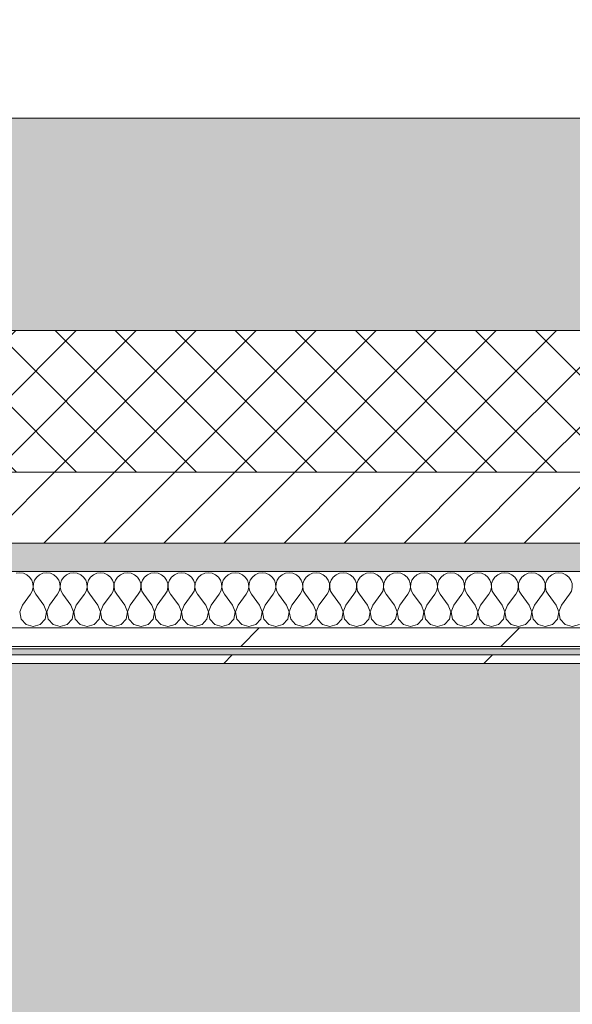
# Model space of a CAD drawing. Header units: millimetres. Extents: x -30280 to 19093, y -19284 to 4746.
# Tile 139 of 256: x -9790 to -9400, y -12645 to -11949. Entities that reach past the tile are written whole.
import ezdxf

# ---------------------------------------------------------------- set-up
doc = ezdxf.new("R2010")
doc.units = ezdxf.units.MM
doc.header["$MEASUREMENT"] = 0
doc.linetypes.add('Wipeout_Contour', pattern=[1000, 0, -1000])
for name, color, linetype in [('12_FAÇ_Façana', 7, 'Continuous'), ('Nuevo_07_CR_Cel Ras pladur', 7, 'Continuous'), ('Nuevo_08_E_Envans secs', 7, 'Continuous')]:
    doc.layers.add(name, color=color, linetype=linetype)
for name, color, linetype, lineweight, true_color in [('12_FAÇ_Façana_Pluma_Nº__102', 7, 'Continuous', 5, 0xcccccc), ('12_FAÇ_Façana_Pluma_Nº__174', 7, 'Continuous', 13, 0xe4ad2c), ('12_FAÇ_Façana_Pluma_Nº__176', 7, 'Continuous', 15, 0x93a0c6), ('Nuevo_07_CR_Cel Ras pladur_Pluma_Nº__102', 7, 'Continuous', 5, 0xcccccc), ('Nuevo_08_E_Envans secs_Pluma_Nº__102', 7, 'Continuous', 5, 0xcccccc), ('Nuevo_08_E_Envans secs_Pluma_Nº__171', 171, 'Continuous', 13, 0xaaaaff), ('Nuevo_08_E_Envans secs_Pluma_Nº__177', 7, 'Continuous', 15, 0xf7e046)]:
    doc.layers.add(name, color=color, linetype=linetype, lineweight=lineweight, true_color=true_color)
for name, color, linetype, lineweight in [('12_FAÇ_Façana_Pluma_Nº__2', 8, 'Continuous', 5), ('12_FAÇ_Façana_Pluma_Nº__7', 7, 'Continuous', 5), ('Nuevo_08_E_Envans secs_Pluma_Nº__1', 7, 'Continuous', 5)]:
    doc.layers.add(name, color=color, linetype=linetype, lineweight=lineweight)
pattern_1 = [(45, (0, 0), (-183.8478, 183.8478), [195, -65]), (45, (7e-14, 183.85), (-183.8478, 183.8478), [195, -65])]

# ---------------------------------------------------------------- blocks, each defined once
blk = doc.blocks.new('Forjado_1_1', base_point=(-28050.85, 1700.85))
at = {"layer": 'Nuevo_07_CR_Cel Ras pladur_Pluma_Nº__102', "linetype": 'Continuous', "lineweight": 0, "true_color": 0x333333}
h = blk.add_hatch(color=250, dxfattribs=at)
h.paths.add_polyline_path([(-28050.85, 1700.85), (-1702.11, 1700.85), (-1556.11, 1700.85), (-1556.11, -1703.98), (-1619.11, -1703.98), (-1619.11, -6940.7), (-1544.11, -6940.7), (-1544.11, -7505.7), (-1616.26, -7505.7), (-1616.05, -11923.98), (-1552.9, -11923.98), (-1552.9, -12503.98), (-2036.11, -12503.98), (-2036.11, -12340.7), (-6985.39, -12340.7), (-6985.39, -12549.28), (-7491.4, -12549.28), (-7491.4, -12393.7), (-10655.85, -12393.7), (-10657.1, -13685.07), (-1603.63, -13694.56), (-1609.23, -16937.98), (375.89, -16937.98), (375.89, -16738.98), (1128.89, -16738.98), (1128.89, -17066.98), (2622.91, -17066.98), (5778.89, -17066.98), (5778.89, -16738.98), (6378.89, -16738.98), (6378.89, -12488.98), (5778.89, -12488.98), (5763.89, -12069.98), (3832.9, -12069.98), (2768.91, -12069.98), (2768.91, -12619.14), (2622.91, -12619.14), (2622.91, -12069.98), (843.89, -12069.98), (843.89, -12503.98), (363.89, -12503.98), (363.89, -11923.98), (6641.89, -11923.98), (6627.87, -9203.97), (6003.89, -9207.42), (6010.89, -7490.7), (5790.89, -7490.7), (5790.89, -6940.7), (6010.89, -6940.7), (6010.89, -1710.7), (5770.89, -1710.7), (5770.89, 3861.73), (-28038.85, 3861.73)])
h.paths.add_polyline_path([(7.39, -9099.15), (-1192.61, -9099.15), (-1192.61, 1700.85), (7.39, 1700.85)], flags=0)
h.paths.add_polyline_path([(-1181.11, -11348.2), (-1181.11, -9848.2), (5718.89, -9848.2), (5718.89, -11348.2)], flags=0)
h.paths.add_polyline_path([(38, -16371.48), (-1162, -16371.48), (-1162, -12771.48), (38, -12771.48)], flags=0)
h.paths.add_polyline_path([(2309.36, -16371.48), (1109.36, -16371.48), (1109.36, -12771.48), (2309.36, -12771.48)], flags=0)
h.paths.add_polyline_path([(2226.83, -8799.15), (2226.83, 1400.85), (3726.83, 1400.85), (3726.83, -8799.15)], flags=0)
h.paths.add_polyline_path([(3832.9, -12471.48), (5032.9, -12471.48), (5032.9, -16671.48), (3832.9, -16671.48)], flags=0)
at = {"layer": 'Nuevo_07_CR_Cel Ras pladur_Pluma_Nº__102', "color": 254, "linetype": 'Continuous', "lineweight": 5, "true_color": 0xcccccc, "flags": 128}
blk.add_lwpolyline([(1128.89, -16738.98), (375.89, -16738.98), (375.89, -16937.98), (-1609.23, -16937.98), (-1603.63, -13694.56), (-10657.1, -13685.07), (-10655.85, -12393.7), (-7491.4, -12393.7), (-7491.4, -12549.28), (-6985.39, -12549.28), (-6985.39, -12340.7), (-2036.11, -12340.7), (-2036.11, -12503.98), (-1552.9, -12503.98), (-1552.9, -11923.98), (-1616.05, -11923.98), (-1616.26, -7505.7)], dxfattribs=at)
blk = doc.blocks.new('Muro_22_1', base_point=(-7036.11, -12338.98))
at = {"layer": '12_FAÇ_Façana_Pluma_Nº__102', "linetype": 'Continuous', "lineweight": 0, "true_color": 0xe5e5e5}
blk.add_hatch(color=254, dxfattribs=at).paths.add_polyline_path([(-10997.42, -12018.98), (-10997.42, -12168.98), (-7450.39, -12168.98), (-7450.39, -12094.56), (-7050.39, -12094.56), (-7050.39, -12168.98), (-7036.11, -12168.98), (-7036.11, -12018.98)])
at = {"layer": '12_FAÇ_Façana_Pluma_Nº__174', "linetype": 'Continuous', "lineweight": 13, "true_color": 0xe4ad2c}
h = blk.add_hatch(dxfattribs=at)
h.set_pattern_fill('SATE_Aislamiento_0001', color=42, style=0, pattern_type=2)
h.set_pattern_definition([(45, (0, 0), (-21.213203, 21.213203), []), (135, (0, 0), (21.213203, 21.213203), [])])
h.paths.add_polyline_path([(-10997.42, -12268.98), (-7450.39, -12268.98), (-7450.39, -12168.98), (-10997.42, -12168.98)])
at = {"layer": '12_FAÇ_Façana_Pluma_Nº__176', "linetype": 'Continuous', "lineweight": 0, "true_color": 0x495063}
blk.add_hatch(color=251, dxfattribs=at).paths.add_polyline_path([(-7490.39, -12318.98), (-10997.42, -12318.98), (-10997.42, -12338.98), (-7490.39, -12338.98)])
at = {"layer": '12_FAÇ_Façana_Pluma_Nº__2', "linetype": 'Continuous', "lineweight": 5}
h = blk.add_hatch(dxfattribs=at)
h.set_pattern_fill('Ceramic_0001', color=8, style=0, pattern_type=2)
h.set_pattern_definition([(45, (0, 0), (-21.213203, 21.213203), [])])
h.paths.add_polyline_path([(-7490.39, -12268.98), (-10997.42, -12268.98), (-10997.42, -12318.98), (-7490.39, -12318.98)])
at = {"layer": '12_FAÇ_Façana_Pluma_Nº__7', "color": 7, "linetype": 'Continuous', "lineweight": 5}
for p, q in [((-10997.42, -12168.98), (-7450.39, -12168.98)), ((-10997.42, -12268.98), (-7490.39, -12268.98)), ((-10997.42, -12318.98), (-7490.39, -12318.98))]:
    blk.add_line(p, q, dxfattribs=at)
at = {"layer": '12_FAÇ_Façana_Pluma_Nº__7', "color": 7, "linetype": 'Continuous', "lineweight": 5, "flags": 128}
for points in [[(-7036.11, -12018.98), (-10997.42, -12018.98)], [(-10997.42, -12338.98), (-7490.39, -12338.98)]]:
    blk.add_lwpolyline(points, dxfattribs=at)
blk = doc.blocks.new('*X710')
at = {"layer": 'Nuevo_08_E_Envans secs_Pluma_Nº__102', "color": 254, "linetype": 'Continuous', "lineweight": 5, "true_color": 0xcccccc}
for p, q in [((-9790.48, -12339.93), (-9793.08, -12340.29)), ((-9787.87, -12340.29), (-9790.48, -12339.93)), ((-9785.47, -12341.35), (-9787.87, -12340.29)), ((-9783.45, -12343.03), (-9785.47, -12341.35)), ((-9781.96, -12345.19), (-9783.45, -12343.03)), ((-9778.46, -12343.03), (-9779.95, -12345.19)), ((-9776.44, -12341.35), (-9778.46, -12343.03)), ((-9774.03, -12340.29), (-9776.44, -12341.35)), ((-9771.43, -12339.93), (-9774.03, -12340.29)), ((-9768.83, -12340.29), (-9771.43, -12339.93)), ((-9766.42, -12341.35), (-9768.83, -12340.29)), ((-9764.4, -12343.03), (-9766.42, -12341.35)), ((-9762.91, -12345.19), (-9764.4, -12343.03)), ((-9759.41, -12343.03), (-9760.9, -12345.19)), ((-9757.39, -12341.35), (-9759.41, -12343.03)), ((-9754.98, -12340.29), (-9757.39, -12341.35)), ((-9752.38, -12339.93), (-9754.98, -12340.29)), ((-9749.78, -12340.29), (-9752.38, -12339.93)), ((-9747.37, -12341.35), (-9749.78, -12340.29)), ((-9745.35, -12343.03), (-9747.37, -12341.35)), ((-9743.86, -12345.19), (-9745.35, -12343.03)), ((-9740.36, -12343.03), (-9741.85, -12345.19)), ((-9738.34, -12341.35), (-9740.36, -12343.03)), ((-9735.94, -12340.29), (-9738.34, -12341.35)), ((-9733.33, -12339.93), (-9735.94, -12340.29)), ((-9730.73, -12340.29), (-9733.33, -12339.93)), ((-9728.33, -12341.35), (-9730.73, -12340.29)), ((-9726.3, -12343.03), (-9728.33, -12341.35)), ((-9724.81, -12345.19), (-9726.3, -12343.03)), ((-9721.32, -12343.03), (-9722.8, -12345.19)), ((-9719.29, -12341.35), (-9721.32, -12343.03)), ((-9716.89, -12340.29), (-9719.29, -12341.35)), ((-9714.29, -12339.93), (-9716.89, -12340.29)), ((-9711.68, -12340.29), (-9714.29, -12339.93)), ((-9709.28, -12341.35), (-9711.68, -12340.29)), ((-9707.26, -12343.03), (-9709.28, -12341.35)), ((-9705.77, -12345.19), (-9707.26, -12343.03)), ((-9702.27, -12343.03), (-9703.76, -12345.19)), ((-9700.25, -12341.35), (-9702.27, -12343.03)), ((-9697.84, -12340.29), (-9700.25, -12341.35)), ((-9695.24, -12339.93), (-9697.84, -12340.29)), ((-9692.64, -12340.29), (-9695.24, -12339.93)), ((-9690.23, -12341.35), (-9692.64, -12340.29)), ((-9688.21, -12343.03), (-9690.23, -12341.35)), ((-9686.72, -12345.19), (-9688.21, -12343.03)), ((-9683.22, -12343.03), (-9684.71, -12345.19)), ((-9681.2, -12341.35), (-9683.22, -12343.03)), ((-9678.79, -12340.29), (-9681.2, -12341.35)), ((-9676.19, -12339.93), (-9678.79, -12340.29)), ((-9673.59, -12340.29), (-9676.19, -12339.93)), ((-9671.18, -12341.35), (-9673.59, -12340.29)), ((-9669.16, -12343.03), (-9671.18, -12341.35)), ((-9667.67, -12345.19), (-9669.16, -12343.03)), ((-9664.17, -12343.03), (-9665.66, -12345.19)), ((-9662.15, -12341.35), (-9664.17, -12343.03)), ((-9659.75, -12340.29), (-9662.15, -12341.35)), ((-9657.14, -12339.93), (-9659.75, -12340.29)), ((-9654.54, -12340.29), (-9657.14, -12339.93)), ((-9652.14, -12341.35), (-9654.54, -12340.29)), ((-9650.11, -12343.03), (-9652.14, -12341.35)), ((-9648.62, -12345.19), (-9650.11, -12343.03)), ((-9645.13, -12343.03), (-9646.61, -12345.19)), ((-9643.1, -12341.35), (-9645.13, -12343.03)), ((-9640.7, -12340.29), (-9643.1, -12341.35)), ((-9638.1, -12339.93), (-9640.7, -12340.29)), ((-9635.49, -12340.29), (-9638.1, -12339.93)), ((-9633.09, -12341.35), (-9635.49, -12340.29)), ((-9631.06, -12343.03), (-9633.09, -12341.35)), ((-9629.58, -12345.19), (-9631.06, -12343.03)), ((-9626.08, -12343.03), (-9627.57, -12345.19)), ((-9624.05, -12341.35), (-9626.08, -12343.03)), ((-9621.65, -12340.29), (-9624.05, -12341.35)), ((-9619.05, -12339.93), (-9621.65, -12340.29)), ((-9616.45, -12340.29), (-9619.05, -12339.93)), ((-9614.04, -12341.35), (-9616.45, -12340.29)), ((-9612.02, -12343.03), (-9614.04, -12341.35)), ((-9610.53, -12345.19), (-9612.02, -12343.03)), ((-9607.03, -12343.03), (-9608.52, -12345.19)), ((-9605.01, -12341.35), (-9607.03, -12343.03)), ((-9602.6, -12340.29), (-9605.01, -12341.35)), ((-9600, -12339.93), (-9602.6, -12340.29)), ((-9597.4, -12340.29), (-9600, -12339.93)), ((-9594.99, -12341.35), (-9597.4, -12340.29)), ((-9592.97, -12343.03), (-9594.99, -12341.35)), ((-9591.48, -12345.19), (-9592.97, -12343.03)), ((-9587.98, -12343.03), (-9589.47, -12345.19)), ((-9585.96, -12341.35), (-9587.98, -12343.03)), ((-9583.55, -12340.29), (-9585.96, -12341.35)), ((-9580.95, -12339.93), (-9583.55, -12340.29)), ((-9578.35, -12340.29), (-9580.95, -12339.93)), ((-9575.95, -12341.35), (-9578.35, -12340.29)), ((-9573.92, -12343.03), (-9575.95, -12341.35)), ((-9572.43, -12345.19), (-9573.92, -12343.03)), ((-9568.94, -12343.03), (-9570.42, -12345.19)), ((-9566.91, -12341.35), (-9568.94, -12343.03)), ((-9564.51, -12340.29), (-9566.91, -12341.35)), ((-9561.9, -12339.93), (-9564.51, -12340.29)), ((-9559.3, -12340.29), (-9561.9, -12339.93)), ((-9556.9, -12341.35), (-9559.3, -12340.29)), ((-9554.87, -12343.03), (-9556.9, -12341.35)), ((-9553.39, -12345.19), (-9554.87, -12343.03)), ((-9549.89, -12343.03), (-9551.38, -12345.19)), ((-9547.86, -12341.35), (-9549.89, -12343.03)), ((-9545.46, -12340.29), (-9547.86, -12341.35)), ((-9542.86, -12339.93), (-9545.46, -12340.29)), ((-9540.25, -12340.29), (-9542.86, -12339.93)), ((-9537.85, -12341.35), (-9540.25, -12340.29)), ((-9535.83, -12343.03), (-9537.85, -12341.35)), ((-9534.34, -12345.19), (-9535.83, -12343.03)), ((-9530.84, -12343.03), (-9532.33, -12345.19)), ((-9528.82, -12341.35), (-9530.84, -12343.03)), ((-9526.41, -12340.29), (-9528.82, -12341.35)), ((-9523.81, -12339.93), (-9526.41, -12340.29)), ((-9521.21, -12340.29), (-9523.81, -12339.93)), ((-9518.8, -12341.35), (-9521.21, -12340.29)), ((-9516.78, -12343.03), (-9518.8, -12341.35)), ((-9515.29, -12345.19), (-9516.78, -12343.03)), ((-9511.79, -12343.03), (-9513.28, -12345.19)), ((-9509.77, -12341.35), (-9511.79, -12343.03)), ((-9507.36, -12340.29), (-9509.77, -12341.35)), ((-9504.76, -12339.93), (-9507.36, -12340.29)), ((-9502.16, -12340.29), (-9504.76, -12339.93)), ((-9499.75, -12341.35), (-9502.16, -12340.29)), ((-9497.73, -12343.03), (-9499.75, -12341.35)), ((-9496.24, -12345.19), (-9497.73, -12343.03)), ((-9492.74, -12343.03), (-9494.23, -12345.19)), ((-9490.72, -12341.35), (-9492.74, -12343.03)), ((-9488.32, -12340.29), (-9490.72, -12341.35)), ((-9485.71, -12339.93), (-9488.32, -12340.29)), ((-9483.11, -12340.29), (-9485.71, -12339.93)), ((-9480.71, -12341.35), (-9483.11, -12340.29)), ((-9478.68, -12343.03), (-9480.71, -12341.35)), ((-9477.2, -12345.19), (-9478.68, -12343.03)), ((-9473.7, -12343.03), (-9475.19, -12345.19)), ((-9471.67, -12341.35), (-9473.7, -12343.03)), ((-9469.27, -12340.29), (-9471.67, -12341.35)), ((-9466.67, -12339.93), (-9469.27, -12340.29)), ((-9464.06, -12340.29), (-9466.67, -12339.93)), ((-9461.66, -12341.35), (-9464.06, -12340.29)), ((-9459.64, -12343.03), (-9461.66, -12341.35)), ((-9458.15, -12345.19), (-9459.64, -12343.03)), ((-9454.65, -12343.03), (-9456.14, -12345.19)), ((-9452.63, -12341.35), (-9454.65, -12343.03)), ((-9450.22, -12340.29), (-9452.63, -12341.35)), ((-9447.62, -12339.93), (-9450.22, -12340.29)), ((-9445.02, -12340.29), (-9447.62, -12339.93)), ((-9442.61, -12341.35), (-9445.02, -12340.29)), ((-9440.59, -12343.03), (-9442.61, -12341.35)), ((-9439.1, -12345.19), (-9440.59, -12343.03)), ((-9435.6, -12343.03), (-9437.09, -12345.19)), ((-9433.58, -12341.35), (-9435.6, -12343.03)), ((-9431.17, -12340.29), (-9433.58, -12341.35)), ((-9428.57, -12339.93), (-9431.17, -12340.29)), ((-9425.97, -12340.29), (-9428.57, -12339.93)), ((-9423.56, -12341.35), (-9425.97, -12340.29)), ((-9421.54, -12343.03), (-9423.56, -12341.35)), ((-9420.05, -12345.19), (-9421.54, -12343.03)), ((-9416.55, -12343.03), (-9418.04, -12345.19)), ((-9414.53, -12341.35), (-9416.55, -12343.03)), ((-9412.13, -12340.29), (-9414.53, -12341.35)), ((-9409.52, -12339.93), (-9412.13, -12340.29)), ((-9406.92, -12340.29), (-9409.52, -12339.93)), ((-9404.52, -12341.35), (-9406.92, -12340.29)), ((-9402.49, -12343.03), (-9404.52, -12341.35)), ((-9401.01, -12345.19), (-9402.49, -12343.03)), ((-9781.12, -12347.68), (-9781.96, -12345.19)), ((-9781.59, -12352.87), (-9780.99, -12350.31)), ((-9780.99, -12350.31), (-9781.12, -12347.68)), ((-9780.79, -12347.68), (-9780.91, -12350.31)), ((-9780.91, -12350.31), (-9780.32, -12352.87)), ((-9779.95, -12345.19), (-9780.79, -12347.68)), ((-9762.07, -12347.68), (-9762.91, -12345.19)), ((-9762.54, -12352.87), (-9761.94, -12350.31)), ((-9761.94, -12350.31), (-9762.07, -12347.68)), ((-9761.74, -12347.68), (-9761.87, -12350.31)), ((-9761.87, -12350.31), (-9761.27, -12352.87)), ((-9760.9, -12345.19), (-9761.74, -12347.68)), ((-9743.02, -12347.68), (-9743.86, -12345.19)), ((-9743.49, -12352.87), (-9742.9, -12350.31)), ((-9742.9, -12350.31), (-9743.02, -12347.68)), ((-9742.69, -12347.68), (-9742.82, -12350.31)), ((-9742.82, -12350.31), (-9742.22, -12352.87)), ((-9741.85, -12345.19), (-9742.69, -12347.68)), ((-9723.98, -12347.68), (-9724.81, -12345.19)), ((-9724.44, -12352.87), (-9723.85, -12350.31)), ((-9723.85, -12350.31), (-9723.98, -12347.68)), ((-9723.64, -12347.68), (-9723.77, -12350.31)), ((-9723.77, -12350.31), (-9723.18, -12352.87)), ((-9722.8, -12345.19), (-9723.64, -12347.68)), ((-9704.93, -12347.68), (-9705.77, -12345.19)), ((-9705.4, -12352.87), (-9704.8, -12350.31)), ((-9704.8, -12350.31), (-9704.93, -12347.68)), ((-9704.6, -12347.68), (-9704.72, -12350.31)), ((-9704.72, -12350.31), (-9704.13, -12352.87)), ((-9703.76, -12345.19), (-9704.6, -12347.68)), ((-9685.88, -12347.68), (-9686.72, -12345.19)), ((-9686.35, -12352.87), (-9685.75, -12350.31)), ((-9685.75, -12350.31), (-9685.88, -12347.68)), ((-9685.55, -12347.68), (-9685.68, -12350.31)), ((-9685.68, -12350.31), (-9685.08, -12352.87)), ((-9684.71, -12345.19), (-9685.55, -12347.68)), ((-9666.83, -12347.68), (-9667.67, -12345.19)), ((-9667.3, -12352.87), (-9666.71, -12350.31)), ((-9666.71, -12350.31), (-9666.83, -12347.68)), ((-9666.5, -12347.68), (-9666.63, -12350.31)), ((-9666.63, -12350.31), (-9666.03, -12352.87)), ((-9665.66, -12345.19), (-9666.5, -12347.68)), ((-9647.78, -12347.68), (-9648.62, -12345.19)), ((-9648.25, -12352.87), (-9647.66, -12350.31)), ((-9647.66, -12350.31), (-9647.78, -12347.68)), ((-9647.45, -12347.68), (-9647.58, -12350.31)), ((-9647.58, -12350.31), (-9646.99, -12352.87)), ((-9646.61, -12345.19), (-9647.45, -12347.68)), ((-9628.74, -12347.68), (-9629.58, -12345.19)), ((-9629.2, -12352.87), (-9628.61, -12350.31)), ((-9628.61, -12350.31), (-9628.74, -12347.68)), ((-9628.41, -12347.68), (-9628.53, -12350.31)), ((-9628.53, -12350.31), (-9627.94, -12352.87)), ((-9627.57, -12345.19), (-9628.41, -12347.68)), ((-9609.69, -12347.68), (-9610.53, -12345.19)), ((-9610.16, -12352.87), (-9609.56, -12350.31)), ((-9609.56, -12350.31), (-9609.69, -12347.68)), ((-9609.36, -12347.68), (-9609.49, -12350.31)), ((-9609.49, -12350.31), (-9608.89, -12352.87)), ((-9608.52, -12345.19), (-9609.36, -12347.68)), ((-9590.64, -12347.68), (-9591.48, -12345.19)), ((-9591.11, -12352.87), (-9590.51, -12350.31)), ((-9590.51, -12350.31), (-9590.64, -12347.68)), ((-9590.31, -12347.68), (-9590.44, -12350.31)), ((-9590.44, -12350.31), (-9589.84, -12352.87)), ((-9589.47, -12345.19), (-9590.31, -12347.68)), ((-9571.59, -12347.68), (-9572.43, -12345.19)), ((-9572.06, -12352.87), (-9571.47, -12350.31)), ((-9571.47, -12350.31), (-9571.59, -12347.68)), ((-9571.26, -12347.68), (-9571.39, -12350.31)), ((-9571.39, -12350.31), (-9570.8, -12352.87)), ((-9570.42, -12345.19), (-9571.26, -12347.68)), ((-9552.55, -12347.68), (-9553.39, -12345.19)), ((-9553.01, -12352.87), (-9552.42, -12350.31)), ((-9552.42, -12350.31), (-9552.55, -12347.68)), ((-9552.22, -12347.68), (-9552.34, -12350.31)), ((-9552.34, -12350.31), (-9551.75, -12352.87)), ((-9551.38, -12345.19), (-9552.22, -12347.68)), ((-9533.5, -12347.68), (-9534.34, -12345.19)), ((-9533.97, -12352.87), (-9533.37, -12350.31)), ((-9533.37, -12350.31), (-9533.5, -12347.68)), ((-9533.17, -12347.68), (-9533.29, -12350.31)), ((-9533.29, -12350.31), (-9532.7, -12352.87)), ((-9532.33, -12345.19), (-9533.17, -12347.68)), ((-9514.45, -12347.68), (-9515.29, -12345.19)), ((-9514.92, -12352.87), (-9514.32, -12350.31)), ((-9514.32, -12350.31), (-9514.45, -12347.68)), ((-9514.12, -12347.68), (-9514.25, -12350.31)), ((-9514.25, -12350.31), (-9513.65, -12352.87)), ((-9513.28, -12345.19), (-9514.12, -12347.68)), ((-9495.4, -12347.68), (-9496.24, -12345.19)), ((-9495.87, -12352.87), (-9495.28, -12350.31)), ((-9495.28, -12350.31), (-9495.4, -12347.68)), ((-9495.07, -12347.68), (-9495.2, -12350.31)), ((-9495.2, -12350.31), (-9494.6, -12352.87)), ((-9494.23, -12345.19), (-9495.07, -12347.68)), ((-9476.36, -12347.68), (-9477.2, -12345.19)), ((-9476.82, -12352.87), (-9476.23, -12350.31)), ((-9476.23, -12350.31), (-9476.36, -12347.68)), ((-9476.02, -12347.68), (-9476.15, -12350.31)), ((-9476.15, -12350.31), (-9475.56, -12352.87)), ((-9475.19, -12345.19), (-9476.02, -12347.68)), ((-9457.31, -12347.68), (-9458.15, -12345.19)), ((-9457.78, -12352.87), (-9457.18, -12350.31)), ((-9457.18, -12350.31), (-9457.31, -12347.68)), ((-9456.98, -12347.68), (-9457.1, -12350.31)), ((-9457.1, -12350.31), (-9456.51, -12352.87)), ((-9456.14, -12345.19), (-9456.98, -12347.68)), ((-9438.26, -12347.68), (-9439.1, -12345.19)), ((-9438.73, -12352.87), (-9438.13, -12350.31)), ((-9438.13, -12350.31), (-9438.26, -12347.68)), ((-9437.93, -12347.68), (-9438.06, -12350.31)), ((-9438.06, -12350.31), (-9437.46, -12352.87)), ((-9437.09, -12345.19), (-9437.93, -12347.68)), ((-9419.21, -12347.68), (-9420.05, -12345.19)), ((-9419.68, -12352.87), (-9419.09, -12350.31)), ((-9419.09, -12350.31), (-9419.21, -12347.68)), ((-9418.88, -12347.68), (-9419.01, -12350.31)), ((-9419.01, -12350.31), (-9418.41, -12352.87)), ((-9418.04, -12345.19), (-9418.88, -12347.68)), ((-9400.17, -12347.68), (-9401.01, -12345.19)), ((-9400.63, -12352.87), (-9400.04, -12350.31)), ((-9400.04, -12350.31), (-9400.17, -12347.68)), ((-9788.57, -12362.79), (-9782.86, -12355.17)), ((-9782.86, -12355.17), (-9781.59, -12352.87)), ((-9780.32, -12352.87), (-9779.05, -12355.17)), ((-9773.33, -12362.79), (-9779.05, -12355.17)), ((-9769.52, -12362.79), (-9763.81, -12355.17)), ((-9763.81, -12355.17), (-9762.54, -12352.87)), ((-9761.27, -12352.87), (-9760, -12355.17)), ((-9754.29, -12362.79), (-9760, -12355.17)), ((-9750.48, -12362.79), (-9744.76, -12355.17)), ((-9744.76, -12355.17), (-9743.49, -12352.87)), ((-9742.22, -12352.87), (-9740.95, -12355.17)), ((-9735.24, -12362.79), (-9740.95, -12355.17)), ((-9731.43, -12362.79), (-9725.71, -12355.17)), ((-9725.71, -12355.17), (-9724.44, -12352.87)), ((-9723.18, -12352.87), (-9721.9, -12355.17)), ((-9716.19, -12362.79), (-9721.9, -12355.17)), ((-9712.38, -12362.79), (-9706.67, -12355.17)), ((-9706.67, -12355.17), (-9705.4, -12352.87)), ((-9704.13, -12352.87), (-9702.86, -12355.17)), ((-9697.14, -12362.79), (-9702.86, -12355.17)), ((-9693.33, -12362.79), (-9687.62, -12355.17)), ((-9687.62, -12355.17), (-9686.35, -12352.87)), ((-9685.08, -12352.87), (-9683.81, -12355.17)), ((-9678.1, -12362.79), (-9683.81, -12355.17)), ((-9674.29, -12362.79), (-9668.57, -12355.17)), ((-9668.57, -12355.17), (-9667.3, -12352.87)), ((-9666.03, -12352.87), (-9664.76, -12355.17)), ((-9659.05, -12362.79), (-9664.76, -12355.17)), ((-9655.24, -12362.79), (-9649.52, -12355.17)), ((-9649.52, -12355.17), (-9648.25, -12352.87)), ((-9646.99, -12352.87), (-9645.71, -12355.17)), ((-9640, -12362.79), (-9645.71, -12355.17)), ((-9636.19, -12362.79), (-9630.48, -12355.17)), ((-9630.48, -12355.17), (-9629.2, -12352.87)), ((-9627.94, -12352.87), (-9626.67, -12355.17)), ((-9620.95, -12362.79), (-9626.67, -12355.17)), ((-9617.14, -12362.79), (-9611.43, -12355.17)), ((-9611.43, -12355.17), (-9610.16, -12352.87)), ((-9608.89, -12352.87), (-9607.62, -12355.17)), ((-9601.9, -12362.79), (-9607.62, -12355.17)), ((-9598.1, -12362.79), (-9592.38, -12355.17)), ((-9592.38, -12355.17), (-9591.11, -12352.87)), ((-9589.84, -12352.87), (-9588.57, -12355.17)), ((-9582.86, -12362.79), (-9588.57, -12355.17)), ((-9579.05, -12362.79), (-9573.33, -12355.17)), ((-9573.33, -12355.17), (-9572.06, -12352.87)), ((-9570.8, -12352.87), (-9569.52, -12355.17)), ((-9563.81, -12362.79), (-9569.52, -12355.17)), ((-9560, -12362.79), (-9554.29, -12355.17)), ((-9554.29, -12355.17), (-9553.01, -12352.87)), ((-9551.75, -12352.87), (-9550.48, -12355.17)), ((-9544.76, -12362.79), (-9550.48, -12355.17)), ((-9540.95, -12362.79), (-9535.24, -12355.17)), ((-9535.24, -12355.17), (-9533.97, -12352.87)), ((-9532.7, -12352.87), (-9531.43, -12355.17)), ((-9525.71, -12362.79), (-9531.43, -12355.17)), ((-9521.9, -12362.79), (-9516.19, -12355.17)), ((-9516.19, -12355.17), (-9514.92, -12352.87)), ((-9513.65, -12352.87), (-9512.38, -12355.17)), ((-9506.67, -12362.79), (-9512.38, -12355.17)), ((-9502.86, -12362.79), (-9497.14, -12355.17)), ((-9497.14, -12355.17), (-9495.87, -12352.87)), ((-9494.6, -12352.87), (-9493.33, -12355.17)), ((-9487.62, -12362.79), (-9493.33, -12355.17)), ((-9483.81, -12362.79), (-9478.1, -12355.17)), ((-9478.1, -12355.17), (-9476.82, -12352.87)), ((-9475.56, -12352.87), (-9474.29, -12355.17)), ((-9468.57, -12362.79), (-9474.29, -12355.17)), ((-9464.76, -12362.79), (-9459.05, -12355.17)), ((-9459.05, -12355.17), (-9457.78, -12352.87)), ((-9456.51, -12352.87), (-9455.24, -12355.17)), ((-9449.52, -12362.79), (-9455.24, -12355.17)), ((-9445.71, -12362.79), (-9440, -12355.17)), ((-9440, -12355.17), (-9438.73, -12352.87)), ((-9437.46, -12352.87), (-9436.19, -12355.17)), ((-9430.48, -12362.79), (-9436.19, -12355.17)), ((-9426.67, -12362.79), (-9420.95, -12355.17)), ((-9420.95, -12355.17), (-9419.68, -12352.87)), ((-9418.41, -12352.87), (-9417.14, -12355.17)), ((-9411.43, -12362.79), (-9417.14, -12355.17)), ((-9407.62, -12362.79), (-9401.9, -12355.17)), ((-9401.9, -12355.17), (-9400.63, -12352.87)), ((-9788.57, -12362.79), (-9790.44, -12367.64)), ((-9771.47, -12367.64), (-9773.33, -12362.79)), ((-9769.52, -12362.79), (-9771.39, -12367.64)), ((-9752.42, -12367.64), (-9754.29, -12362.79)), ((-9750.48, -12362.79), (-9752.34, -12367.64)), ((-9733.37, -12367.64), (-9735.24, -12362.79)), ((-9731.43, -12362.79), (-9733.29, -12367.64)), ((-9714.32, -12367.64), (-9716.19, -12362.79)), ((-9712.38, -12362.79), (-9714.25, -12367.64)), ((-9695.28, -12367.64), (-9697.14, -12362.79)), ((-9693.33, -12362.79), (-9695.2, -12367.64)), ((-9676.23, -12367.64), (-9678.1, -12362.79)), ((-9674.29, -12362.79), (-9676.15, -12367.64)), ((-9657.18, -12367.64), (-9659.05, -12362.79)), ((-9655.24, -12362.79), (-9657.1, -12367.64)), ((-9638.13, -12367.64), (-9640, -12362.79)), ((-9636.19, -12362.79), (-9638.06, -12367.64)), ((-9619.09, -12367.64), (-9620.95, -12362.79)), ((-9617.14, -12362.79), (-9619.01, -12367.64)), ((-9600.04, -12367.64), (-9601.9, -12362.79)), ((-9598.1, -12362.79), (-9599.96, -12367.64)), ((-9580.99, -12367.64), (-9582.86, -12362.79)), ((-9579.05, -12362.79), (-9580.91, -12367.64)), ((-9561.94, -12367.64), (-9563.81, -12362.79)), ((-9560, -12362.79), (-9561.87, -12367.64)), ((-9542.9, -12367.64), (-9544.76, -12362.79)), ((-9540.95, -12362.79), (-9542.82, -12367.64)), ((-9523.85, -12367.64), (-9525.71, -12362.79)), ((-9521.9, -12362.79), (-9523.77, -12367.64)), ((-9504.8, -12367.64), (-9506.67, -12362.79)), ((-9502.86, -12362.79), (-9504.72, -12367.64)), ((-9485.75, -12367.64), (-9487.62, -12362.79)), ((-9483.81, -12362.79), (-9485.68, -12367.64)), ((-9466.71, -12367.64), (-9468.57, -12362.79)), ((-9464.76, -12362.79), (-9466.63, -12367.64)), ((-9447.66, -12367.64), (-9449.52, -12362.79)), ((-9445.71, -12362.79), (-9447.58, -12367.64)), ((-9428.61, -12367.64), (-9430.48, -12362.79)), ((-9426.67, -12362.79), (-9428.53, -12367.64)), ((-9409.56, -12367.64), (-9411.43, -12362.79)), ((-9407.62, -12362.79), (-9409.49, -12367.64)), ((-9790.44, -12367.64), (-9789.47, -12372.76)), ((-9772.43, -12372.76), (-9771.47, -12367.64)), ((-9771.39, -12367.64), (-9770.42, -12372.76)), ((-9753.39, -12372.76), (-9752.42, -12367.64)), ((-9752.34, -12367.64), (-9751.38, -12372.76)), ((-9734.34, -12372.76), (-9733.37, -12367.64)), ((-9733.29, -12367.64), (-9732.33, -12372.76)), ((-9715.29, -12372.76), (-9714.32, -12367.64)), ((-9714.25, -12367.64), (-9713.28, -12372.76)), ((-9696.24, -12372.76), (-9695.28, -12367.64)), ((-9695.2, -12367.64), (-9694.23, -12372.76)), ((-9677.2, -12372.76), (-9676.23, -12367.64)), ((-9676.15, -12367.64), (-9675.19, -12372.76)), ((-9658.15, -12372.76), (-9657.18, -12367.64)), ((-9657.1, -12367.64), (-9656.14, -12372.76)), ((-9639.1, -12372.76), (-9638.13, -12367.64)), ((-9638.06, -12367.64), (-9637.09, -12372.76)), ((-9620.05, -12372.76), (-9619.09, -12367.64)), ((-9619.01, -12367.64), (-9618.04, -12372.76)), ((-9601.01, -12372.76), (-9600.04, -12367.64)), ((-9599.96, -12367.64), (-9598.99, -12372.76)), ((-9581.96, -12372.76), (-9580.99, -12367.64)), ((-9580.91, -12367.64), (-9579.95, -12372.76)), ((-9562.91, -12372.76), (-9561.94, -12367.64)), ((-9561.87, -12367.64), (-9560.9, -12372.76)), ((-9543.86, -12372.76), (-9542.9, -12367.64)), ((-9542.82, -12367.64), (-9541.85, -12372.76)), ((-9524.81, -12372.76), (-9523.85, -12367.64)), ((-9523.77, -12367.64), (-9522.8, -12372.76)), ((-9505.77, -12372.76), (-9504.8, -12367.64)), ((-9504.72, -12367.64), (-9503.76, -12372.76)), ((-9486.72, -12372.76), (-9485.75, -12367.64)), ((-9485.68, -12367.64), (-9484.71, -12372.76)), ((-9467.67, -12372.76), (-9466.71, -12367.64)), ((-9466.63, -12367.64), (-9465.66, -12372.76)), ((-9448.62, -12372.76), (-9447.66, -12367.64)), ((-9447.58, -12367.64), (-9446.61, -12372.76)), ((-9429.58, -12372.76), (-9428.61, -12367.64)), ((-9428.53, -12367.64), (-9427.57, -12372.76)), ((-9410.53, -12372.76), (-9409.56, -12367.64)), ((-9409.49, -12367.64), (-9408.52, -12372.76)), ((-9789.47, -12372.76), (-9785.96, -12376.6)), ((-9785.96, -12376.6), (-9780.95, -12378.02)), ((-9780.95, -12378.02), (-9775.95, -12376.6)), ((-9775.95, -12376.6), (-9772.43, -12372.76)), ((-9770.42, -12372.76), (-9766.91, -12376.6)), ((-9766.91, -12376.6), (-9761.9, -12378.02)), ((-9761.9, -12378.02), (-9756.9, -12376.6)), ((-9756.9, -12376.6), (-9753.39, -12372.76)), ((-9751.38, -12372.76), (-9747.86, -12376.6)), ((-9747.86, -12376.6), (-9742.86, -12378.02)), ((-9742.86, -12378.02), (-9737.85, -12376.6)), ((-9737.85, -12376.6), (-9734.34, -12372.76)), ((-9732.33, -12372.76), (-9728.82, -12376.6)), ((-9728.82, -12376.6), (-9723.81, -12378.02)), ((-9723.81, -12378.02), (-9718.8, -12376.6)), ((-9718.8, -12376.6), (-9715.29, -12372.76)), ((-9713.28, -12372.76), (-9709.77, -12376.6)), ((-9709.77, -12376.6), (-9704.76, -12378.02)), ((-9704.76, -12378.02), (-9699.75, -12376.6)), ((-9699.75, -12376.6), (-9696.24, -12372.76)), ((-9694.23, -12372.76), (-9690.72, -12376.6)), ((-9690.72, -12376.6), (-9685.71, -12378.02)), ((-9685.71, -12378.02), (-9680.71, -12376.6)), ((-9680.71, -12376.6), (-9677.2, -12372.76)), ((-9675.19, -12372.76), (-9671.67, -12376.6)), ((-9671.67, -12376.6), (-9666.67, -12378.02)), ((-9666.67, -12378.02), (-9661.66, -12376.6)), ((-9661.66, -12376.6), (-9658.15, -12372.76)), ((-9656.14, -12372.76), (-9652.63, -12376.6)), ((-9652.63, -12376.6), (-9647.62, -12378.02)), ((-9647.62, -12378.02), (-9642.61, -12376.6)), ((-9642.61, -12376.6), (-9639.1, -12372.76)), ((-9637.09, -12372.76), (-9633.58, -12376.6)), ((-9633.58, -12376.6), (-9628.57, -12378.02)), ((-9628.57, -12378.02), (-9623.56, -12376.6)), ((-9623.56, -12376.6), (-9620.05, -12372.76)), ((-9618.04, -12372.76), (-9614.53, -12376.6)), ((-9614.53, -12376.6), (-9609.52, -12378.02)), ((-9609.52, -12378.02), (-9604.52, -12376.6)), ((-9604.52, -12376.6), (-9601.01, -12372.76)), ((-9598.99, -12372.76), (-9595.48, -12376.6)), ((-9595.48, -12376.6), (-9590.48, -12378.02)), ((-9590.48, -12378.02), (-9585.47, -12376.6)), ((-9585.47, -12376.6), (-9581.96, -12372.76)), ((-9579.95, -12372.76), (-9576.44, -12376.6)), ((-9576.44, -12376.6), (-9571.43, -12378.02)), ((-9571.43, -12378.02), (-9566.42, -12376.6)), ((-9566.42, -12376.6), (-9562.91, -12372.76)), ((-9560.9, -12372.76), (-9557.39, -12376.6)), ((-9557.39, -12376.6), (-9552.38, -12378.02)), ((-9552.38, -12378.02), (-9547.37, -12376.6)), ((-9547.37, -12376.6), (-9543.86, -12372.76)), ((-9541.85, -12372.76), (-9538.34, -12376.6)), ((-9538.34, -12376.6), (-9533.33, -12378.02)), ((-9533.33, -12378.02), (-9528.33, -12376.6)), ((-9528.33, -12376.6), (-9524.81, -12372.76)), ((-9522.8, -12372.76), (-9519.29, -12376.6)), ((-9519.29, -12376.6), (-9514.29, -12378.02)), ((-9514.29, -12378.02), (-9509.28, -12376.6)), ((-9509.28, -12376.6), (-9505.77, -12372.76)), ((-9503.76, -12372.76), (-9500.25, -12376.6)), ((-9500.25, -12376.6), (-9495.24, -12378.02)), ((-9495.24, -12378.02), (-9490.23, -12376.6)), ((-9490.23, -12376.6), (-9486.72, -12372.76)), ((-9484.71, -12372.76), (-9481.2, -12376.6)), ((-9481.2, -12376.6), (-9476.19, -12378.02)), ((-9476.19, -12378.02), (-9471.18, -12376.6)), ((-9471.18, -12376.6), (-9467.67, -12372.76)), ((-9465.66, -12372.76), (-9462.15, -12376.6)), ((-9462.15, -12376.6), (-9457.14, -12378.02)), ((-9457.14, -12378.02), (-9452.14, -12376.6)), ((-9452.14, -12376.6), (-9448.62, -12372.76)), ((-9446.61, -12372.76), (-9443.1, -12376.6)), ((-9443.1, -12376.6), (-9438.1, -12378.02)), ((-9438.1, -12378.02), (-9433.09, -12376.6)), ((-9433.09, -12376.6), (-9429.58, -12372.76)), ((-9427.57, -12372.76), (-9424.05, -12376.6)), ((-9424.05, -12376.6), (-9419.05, -12378.02)), ((-9419.05, -12378.02), (-9414.04, -12376.6)), ((-9414.04, -12376.6), (-9410.53, -12372.76)), ((-9408.52, -12372.76), (-9405.01, -12376.6)), ((-9405.01, -12376.6), (-9400, -12378.02)), ((-9400, -12378.02), (-9394.99, -12376.6))]:
    blk.add_line(p, q, dxfattribs=at)
blk = doc.blocks.new('Muro_109_1', base_point=(-10638, -12403.98))
at = {"layer": 'Nuevo_08_E_Envans secs_Pluma_Nº__1', "color": 7, "linetype": 'Continuous', "lineweight": 5, "flags": 128}
blk.add_lwpolyline([(-7490.39, -12338.98), (-10675.9, -12338.98)], dxfattribs=at)
at = {"color": 254, "linetype": 'Wipeout_Contour', "lineweight": 0, "ltscale": 61631.376867}
blk.add_wipeout([(-7503.39, -12378.98), (-10649.96, -12378.98), (-10649.98, -12391.98), (-7503.39, -12391.98)], dxfattribs=at).dxf.layer = 'Nuevo_08_E_Envans secs'
at = {"color": 254, "linetype": 'Wipeout_Contour', "lineweight": 0, "ltscale": 61678.236318}
blk.add_wipeout([(-7515.39, -12397.98), (-10637.99, -12397.98), (-10638, -12403.98), (-7515.39, -12403.98)], dxfattribs=at).dxf.layer = 'Nuevo_08_E_Envans secs'
at = {"layer": 'Nuevo_08_E_Envans secs_Pluma_Nº__171', "linetype": 'Continuous', "lineweight": 13, "true_color": 0xaaaaff}
h = blk.add_hatch(dxfattribs=at)
h.set_pattern_fill('Panellat_HPL_0001', color=161, style=0, pattern_type=2)
h.set_pattern_definition(pattern_1)
h.paths.add_polyline_path([(-7515.39, -12397.98), (-10637.99, -12397.98), (-10638, -12403.98), (-7515.39, -12403.98)])
at = {"layer": 'Nuevo_08_E_Envans secs_Pluma_Nº__177', "linetype": 'Continuous', "lineweight": 15, "true_color": 0xf7e046}
h = blk.add_hatch(dxfattribs=at)
h.set_pattern_fill('Panellat_HPL_0001', color=53, style=0, pattern_type=2)
h.set_pattern_definition(pattern_1)
h.paths.add_polyline_path([(-7503.39, -12378.98), (-10649.96, -12378.98), (-10649.98, -12391.98), (-7503.39, -12391.98)])
at = {"layer": 'Nuevo_08_E_Envans secs_Pluma_Nº__1', "color": 7, "linetype": 'Continuous', "lineweight": 5}
for p, q in [((-10662.96, -12378.98), (-7490.39, -12378.98)), ((-10649.98, -12391.98), (-7503.39, -12391.98)), ((-10643.99, -12397.98), (-7509.39, -12397.98))]:
    blk.add_line(p, q, dxfattribs=at)
at = {"layer": 'Nuevo_08_E_Envans secs_Pluma_Nº__1', "color": 7, "linetype": 'Continuous', "lineweight": 5, "flags": 128}
blk.add_lwpolyline([(-10638, -12403.98), (-7515.39, -12403.98)], dxfattribs=at)
at = {"layer": 'Nuevo_08_E_Envans secs', "color": 7, "lineweight": 20}
blk.add_blockref('*X710', (0, 0), dxfattribs=at)

msp = doc.modelspace()

# ---------------------------------------------------------------- block references
at = {"layer": '12_FAÇ_Façana', "color": 7, "lineweight": 20}
msp.add_blockref('Muro_22_1', (-7036.11, -12338.98), dxfattribs=at)
at = {"layer": 'Nuevo_07_CR_Cel Ras pladur', "color": 254, "linetype": 'Continuous', "lineweight": 5, "true_color": 0xcccccc}
msp.add_blockref('Forjado_1_1', (-28050.85, 1700.85), dxfattribs=at)

# ---------------------------------------------------------------- next in the draw order: block references
at = {"layer": 'Nuevo_08_E_Envans secs', "color": 7, "lineweight": 20}
msp.add_blockref('Muro_109_1', (-10638, -12403.98), dxfattribs=at)

doc.saveas('drawing.dxf')
